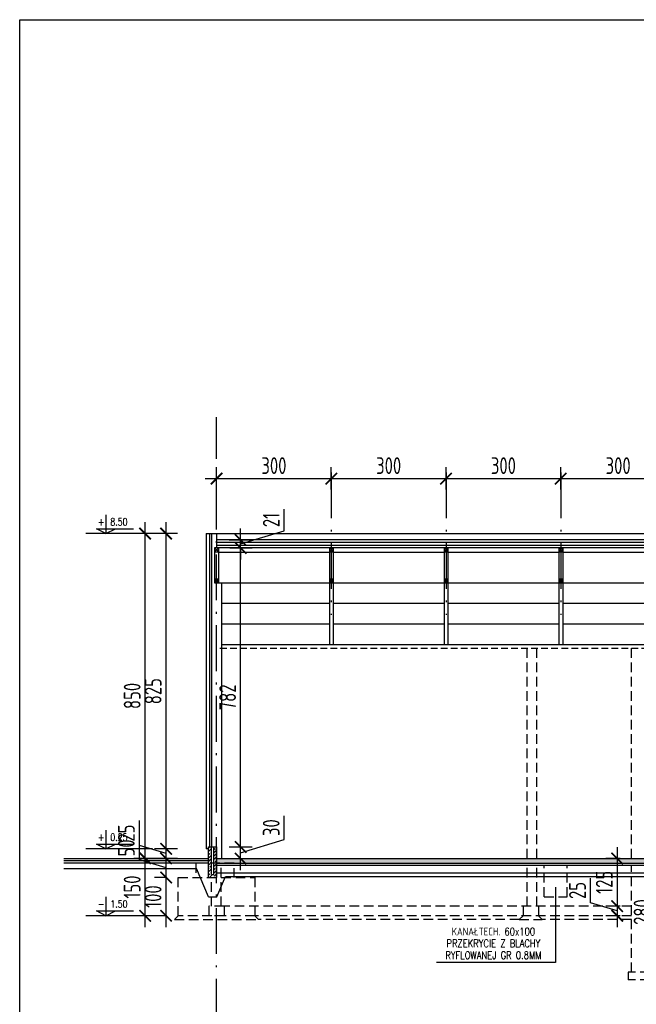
# Model space of a CAD drawing. Extents: x 153948 to 285449, y -89387 to -60195.
# Tile 93 of 100: x 279465 to 281077, y -81379 to -78803. Entities that reach past the tile are written whole.
import ezdxf
from ezdxf.enums import TextEntityAlignment as Align

# ---------------------------------------------------------------- set-up
doc = ezdxf.new("R2010")
doc.units = 0
doc.header["$LTSCALE"] = 100
doc.header["$MEASUREMENT"] = 0
doc.header["$PDMODE"] = 1
doc.linetypes.add('ACAD_ISO10W100', pattern=[18.5, 12, -3, 0.5, -3])
doc.linetypes.add('DASHED2', pattern=[0.375, 0.25, -0.125])
doc.layers.get('0').update_dxf_attribs({"linetype": 'CONTINUOUS'})
doc.layers.get('DEFPOINTS').update_dxf_attribs({"linetype": 'CONTINUOUS'})
for name, color, linetype in [('A-BUD-OP', 3, 'CONTINUOUS'), ('FUNDAM', 5, 'DASHED2'), ('GRUNT', 4, 'CONTINUOUS'), ('IZOLACJE', 3, 'CONTINUOUS'), ('K-STA', 2, 'CONTINUOUS'), ('OCIEPLENIE', 8, 'BATTING'), ('OSIE', 8, 'ACAD_ISO10W100'), ('PODWALINA', 6, 'CONTINUOUS'), ('POSADZKA', 13, 'CONTINUOUS'), ('R-----OP', 2, 'CONTINUOUS'), ('R-RAM', 1, 'CONTINUOUS'), ('SZRAF', 9, 'CONTINUOUS'), ('WIDOK', 11, 'CONTINUOUS'), ('WYMIARY', 1, 'CONTINUOUS')]:
    doc.layers.add(name, color=color, linetype=linetype)
doc.layers.add('PANELE', color=3, linetype='CONTINUOUS', lineweight=30)
doc.styles.add('DYBY-NORMALNY-0-8-N', font='ROMANS.SHX', dxfattribs={"width": 0.8})
doc.styles.add('STYLE2', font='isocp.shx', dxfattribs={"width": 0.8})
doc.linetypes.add('BATTING', pattern='A,0.0001,-0.1,[134,ltypeshp.shx,S=0.1,R=0,X=-0.1,Y=0],-0.2,[134,ltypeshp.shx,S=0.1,R=180,X=0.1,Y=0],-0.1', length=0.4001)
doc.dimstyles.new('KRESKI_100', dxfattribs={"dimscale": 20, "dimtxt": 2.2, "dimasz": 1.5, "dimexe": 1.5, "dimexo": 1.5, "dimgap": 0.6, "dimtad": 1, "dimdec": 1, "dimrnd": 0.5, "dimdsep": 46, "dimtxsty": 'STYLE2', "dimblk1": 'ARCHTICK', "dimblk2": 'ARCHTICK', "dimsah": 1, "dimcen": 2.5, "dimdle": 1.5, "dimclrd": 10, "dimclre": 10, "dimclrt": 15, "dimadec": 0, "dimazin": 0, "dimtfac": 1, "dimtdec": 1, "dimtmove": 1, "dimatfit": 3, "dimldrblk": 'ARCHTICK', "dimfxl": 1.5, "dimfxlon": 1, "dimtolj": 1, "dimtzin": 0, "dimarcsym": 0})

# ---------------------------------------------------------------- blocks, each defined once
blk = doc.blocks.new('_ARCHTICK')
at = {"color": 0, "linetype": 'ByBlock', "const_width": 0.15}
blk.add_lwpolyline([(-0.5, -0.5), (0.5, 0.5)], dxfattribs=at)
blk = doc.blocks.new('*D814')
at = {"layer": 'DEFPOINTS', "color": 0, "transparency": 16777216}
for p in [(279847.9, -81047.3), (279879.8, -81047.3), (279879.8, -81147.3)]:
    blk.add_point(p, dxfattribs=at)
at = {"layer": 'WYMIARY', "color": 10, "lineweight": -2, "transparency": 16777216}
for p, q in [((279847.9, -81177.3), (279847.9, -81017.3)), ((279849.8, -81047.3), (279817.9, -81047.3)), ((279849.8, -81147.3), (279817.9, -81147.3))]:
    blk.add_line(p, q, dxfattribs=at)
at = {"layer": 'WYMIARY', "color": 10, "lineweight": -2, "transparency": 16777216, "xscale": 30, "yscale": 30, "zscale": 30}
for p, rotation in [((279847.9, -81047.3), 90), ((279847.9, -81147.3), 270)]:
    blk.add_blockref('_ARCHTICK', p, dxfattribs=dict(at, rotation=rotation))
at = {"layer": 'WYMIARY', "color": 15, "transparency": 16777216, "insert": (279813.9, -81097.3), "char_height": 44, "attachment_point": 5, "rotation": 90, "style": 'STYLE2'}
blk.add_mtext('\\A1;100', dxfattribs=at)
blk = doc.blocks.new('*D815')
at = {"layer": 'DEFPOINTS', "color": 0, "transparency": 16777216}
for p in [(279847.9, -80997.2), (279958.8, -80997.2), (279879.8, -81047.3)]:
    blk.add_point(p, dxfattribs=at)
at = {"layer": 'WYMIARY', "color": 10, "lineweight": -2, "transparency": 16777216}
for p, q in [((279777.9, -81001.3), (279777.9, -80938.5)), ((279847.9, -81077.3), (279847.9, -80967.2)), ((279847.9, -81022.3), (279777.9, -81001.3)), ((279877.9, -80997.2), (279817.9, -80997.2))]:
    blk.add_line(p, q, dxfattribs=at)
at = {"layer": 'WYMIARY', "color": 10, "lineweight": -2, "transparency": 16777216, "xscale": 30, "yscale": 30, "zscale": 30}
for p, rotation in [((279847.9, -80997.2), 90), ((279847.9, -81047.3), 270)]:
    blk.add_blockref('_ARCHTICK', p, dxfattribs=dict(at, rotation=rotation))
at = {"layer": 'WYMIARY', "color": 15, "transparency": 16777216, "insert": (279743.9, -80969.9), "char_height": 44, "attachment_point": 5, "rotation": 90, "style": 'STYLE2'}
blk.add_mtext('\\A1;50', dxfattribs=at)
blk = doc.blocks.new('*D816')
at = {"layer": 'DEFPOINTS', "color": 0, "transparency": 16777216}
for p in [(279847.9, -80972.2), (279958.8, -80972.2), (279958.8, -80997.2)]:
    blk.add_point(p, dxfattribs=at)
at = {"layer": 'WYMIARY', "color": 10, "lineweight": -2, "transparency": 16777216}
for p, q in [((279777.9, -80963.7), (279777.9, -80898.6)), ((279847.9, -81027.2), (279847.9, -80942.2)), ((279847.9, -80984.7), (279777.9, -80963.7)), ((279877.9, -80972.2), (279817.9, -80972.2))]:
    blk.add_line(p, q, dxfattribs=at)
at = {"layer": 'WYMIARY', "color": 10, "lineweight": -2, "transparency": 16777216, "xscale": 30, "yscale": 30, "zscale": 30}
for p, rotation in [((279847.9, -80972.2), 90), ((279847.9, -80997.2), 270)]:
    blk.add_blockref('_ARCHTICK', p, dxfattribs=dict(at, rotation=rotation))
at = {"layer": 'WYMIARY', "color": 15, "transparency": 16777216, "insert": (279743.9, -80931.2), "char_height": 44, "attachment_point": 5, "rotation": 90, "style": 'STYLE2'}
blk.add_mtext('\\A1;25', dxfattribs=at)
blk = doc.blocks.new('*D817')
at = {"layer": 'DEFPOINTS', "color": 0, "transparency": 16777216}
for p in [(279847.9, -80147.7), (279952.3, -80147.7), (279958.8, -80972.2)]:
    blk.add_point(p, dxfattribs=at)
at = {"layer": 'WYMIARY', "color": 10, "lineweight": -2, "transparency": 16777216}
for p, q in [((279847.9, -81002.2), (279847.9, -80117.7)), ((279877.9, -80147.7), (279817.9, -80147.7))]:
    blk.add_line(p, q, dxfattribs=at)
at = {"layer": 'WYMIARY', "color": 10, "lineweight": -2, "transparency": 16777216, "xscale": 30, "yscale": 30, "zscale": 30}
for p, rotation in [((279847.9, -80147.7), 90), ((279847.9, -80972.2), 270)]:
    blk.add_blockref('_ARCHTICK', p, dxfattribs=dict(at, rotation=rotation))
at = {"layer": 'WYMIARY', "color": 15, "transparency": 16777216, "insert": (279813.9, -80559.9), "char_height": 44, "attachment_point": 5, "rotation": 90, "style": 'STYLE2'}
blk.add_mtext('\\A1;825', dxfattribs=at)
blk = doc.blocks.new('*D818')
at = {"layer": 'DEFPOINTS', "color": 0, "transparency": 16777216}
for p in [(279793.1, -80997.2), (279958.8, -80997.2), (279879.8, -81147.3)]:
    blk.add_point(p, dxfattribs=at)
at = {"layer": 'WYMIARY', "color": 10, "lineweight": -2, "transparency": 16777216}
for p, q in [((279793.1, -81177.3), (279793.1, -80967.2)), ((279823.1, -80997.2), (279763.1, -80997.2)), ((279823.1, -81147.3), (279763.1, -81147.3))]:
    blk.add_line(p, q, dxfattribs=at)
at = {"layer": 'WYMIARY', "color": 10, "lineweight": -2, "transparency": 16777216, "xscale": 30, "yscale": 30, "zscale": 30}
for p, rotation in [((279793.1, -80997.2), 90), ((279793.1, -81147.3), 270)]:
    blk.add_blockref('_ARCHTICK', p, dxfattribs=dict(at, rotation=rotation))
at = {"layer": 'WYMIARY', "color": 15, "transparency": 16777216, "insert": (279759.1, -81072.3), "char_height": 44, "attachment_point": 5, "rotation": 90, "style": 'STYLE2'}
blk.add_mtext('\\A1;150', dxfattribs=at)
blk = doc.blocks.new('*D819')
at = {"layer": 'DEFPOINTS', "color": 0, "transparency": 16777216}
for p in [(279793.1, -80147.7), (279952.3, -80147.7), (279958.8, -80997.2)]:
    blk.add_point(p, dxfattribs=at)
at = {"layer": 'WYMIARY', "color": 10, "lineweight": -2, "transparency": 16777216}
for p, q in [((279793.1, -81027.2), (279793.1, -80117.7)), ((279823.1, -80147.7), (279763.1, -80147.7))]:
    blk.add_line(p, q, dxfattribs=at)
at = {"layer": 'WYMIARY', "color": 10, "lineweight": -2, "transparency": 16777216, "xscale": 30, "yscale": 30, "zscale": 30}
for p, rotation in [((279793.1, -80147.7), 90), ((279793.1, -80997.2), 270)]:
    blk.add_blockref('_ARCHTICK', p, dxfattribs=dict(at, rotation=rotation))
at = {"layer": 'WYMIARY', "color": 15, "transparency": 16777216, "insert": (279759.1, -80572.4), "char_height": 44, "attachment_point": 5, "rotation": 90, "style": 'STYLE2'}
blk.add_mtext('\\A1;850', dxfattribs=at)
blk = doc.blocks.new('*D820')
at = {"layer": 'DEFPOINTS', "color": 0, "transparency": 16777216}
for p in [(281064.8, -80997.7), (281027.5, -81122.3), (281064.8, -81122.3)]:
    blk.add_point(p, dxfattribs=at)
at = {"layer": 'WYMIARY', "color": 10, "lineweight": -2, "transparency": 16777216}
for p, q in [((281027.5, -80967.7), (281027.5, -81152.3)), ((281034.8, -80997.7), (280997.5, -80997.7)), ((281034.8, -81122.3), (280997.5, -81122.3))]:
    blk.add_line(p, q, dxfattribs=at)
at = {"layer": 'WYMIARY', "color": 10, "lineweight": -2, "transparency": 16777216, "xscale": 30, "yscale": 30, "zscale": 30}
for p, rotation in [((281027.5, -80997.7), 90), ((281027.5, -81122.3), 270)]:
    blk.add_blockref('_ARCHTICK', p, dxfattribs=dict(at, rotation=rotation))
at = {"layer": 'WYMIARY', "color": 15, "transparency": 16777216, "insert": (280993.5, -81060), "char_height": 44, "attachment_point": 5, "rotation": 90, "style": 'STYLE2'}
blk.add_mtext('\\A1;125', dxfattribs=at)
blk = doc.blocks.new('*D821')
at = {"layer": 'DEFPOINTS', "color": 0, "transparency": 16777216}
for p in [(281064.8, -81122.3), (281027.5, -81147.3), (281064.8, -81147.3)]:
    blk.add_point(p, dxfattribs=at)
at = {"layer": 'WYMIARY', "color": 10, "lineweight": -2, "transparency": 16777216}
for p, q in [((280957.5, -81113.8), (280957.5, -81048.8)), ((281027.5, -81092.3), (281027.5, -81177.3)), ((281027.5, -81134.8), (280957.5, -81113.8)), ((281034.8, -81122.3), (280997.5, -81122.3)), ((281034.8, -81147.3), (280997.5, -81147.3))]:
    blk.add_line(p, q, dxfattribs=at)
at = {"layer": 'WYMIARY', "color": 10, "lineweight": -2, "transparency": 16777216, "xscale": 30, "yscale": 30, "zscale": 30}
for p, rotation in [((281027.5, -81122.3), 90), ((281027.5, -81147.3), 270)]:
    blk.add_blockref('_ARCHTICK', p, dxfattribs=dict(at, rotation=rotation))
at = {"layer": 'WYMIARY', "color": 15, "transparency": 16777216, "insert": (280923.5, -81081.3), "char_height": 44, "attachment_point": 5, "rotation": 90, "style": 'STYLE2'}
blk.add_mtext('\\A1;25', dxfattribs=at)
blk = doc.blocks.new('*D822')
at = {"layer": 'DEFPOINTS', "color": 0, "transparency": 16777216}
for p in [(281089.8, -80997.7), (281089.8, -81277.7), (281126.3, -81277.7)]:
    blk.add_point(p, dxfattribs=at)
at = {"layer": 'WYMIARY', "color": 10, "lineweight": -2, "transparency": 16777216}
for p, q in [((281126.3, -80967.7), (281126.3, -81307.7)), ((281119.8, -80997.7), (281156.3, -80997.7)), ((281119.8, -81277.7), (281156.3, -81277.7))]:
    blk.add_line(p, q, dxfattribs=at)
at = {"layer": 'WYMIARY', "color": 10, "lineweight": -2, "transparency": 16777216, "xscale": 30, "yscale": 30, "zscale": 30}
for p, rotation in [((281126.3, -80997.7), 90), ((281126.3, -81277.7), 270)]:
    blk.add_blockref('_ARCHTICK', p, dxfattribs=dict(at, rotation=rotation))
at = {"layer": 'WYMIARY', "color": 15, "transparency": 16777216, "insert": (281092.3, -81137.7), "char_height": 44, "attachment_point": 5, "rotation": 90, "style": 'STYLE2'}
blk.add_mtext('\\A1;280', dxfattribs=at)
blk = doc.blocks.new('*D826')
at = {"layer": 'DEFPOINTS', "color": 0, "transparency": 16777216}
for p in [(279979.8, -80967.3), (280042.7, -80967.3), (279992.8, -80997.7)]:
    blk.add_point(p, dxfattribs=at)
at = {"layer": 'WYMIARY', "color": 10, "lineweight": -2, "transparency": 16777216}
for p, q in [((280156.7, -80948.3), (280156.7, -80885.6)), ((280042.7, -81027.7), (280042.7, -80937.3)), ((280042.7, -80982.5), (280156.7, -80948.3)), ((280012.7, -80967.3), (280072.7, -80967.3)), ((280022.8, -80997.7), (280072.7, -80997.7))]:
    blk.add_line(p, q, dxfattribs=at)
at = {"layer": 'WYMIARY', "color": 10, "lineweight": -2, "transparency": 16777216, "xscale": 30, "yscale": 30, "zscale": 30}
for p, rotation in [((280042.7, -80967.3), 90), ((280042.7, -80997.7), 270)]:
    blk.add_blockref('_ARCHTICK', p, dxfattribs=dict(at, rotation=rotation))
at = {"layer": 'WYMIARY', "color": 15, "transparency": 16777216, "insert": (280122.7, -80916.9), "char_height": 44, "attachment_point": 5, "rotation": 90, "style": 'STYLE2'}
blk.add_mtext('\\A1;30', dxfattribs=at)
blk = doc.blocks.new('*D827')
at = {"layer": 'DEFPOINTS', "color": 0, "transparency": 16777216}
for p in [(279984.8, -80185.1), (280042.7, -80185.1), (279979.8, -80967.3)]:
    blk.add_point(p, dxfattribs=at)
at = {"layer": 'WYMIARY', "color": 10, "lineweight": -2, "transparency": 16777216}
for p, q in [((280042.7, -80997.3), (280042.7, -80155.1)), ((280014.8, -80185.1), (280072.7, -80185.1))]:
    blk.add_line(p, q, dxfattribs=at)
at = {"layer": 'WYMIARY', "color": 10, "lineweight": -2, "transparency": 16777216, "xscale": 30, "yscale": 30, "zscale": 30}
for p, rotation in [((280042.7, -80185.1), 90), ((280042.7, -80967.3), 270)]:
    blk.add_blockref('_ARCHTICK', p, dxfattribs=dict(at, rotation=rotation))
at = {"layer": 'WYMIARY', "color": 15, "transparency": 16777216, "insert": (280008.7, -80576.2), "char_height": 44, "attachment_point": 5, "rotation": 90, "style": 'STYLE2'}
blk.add_mtext('\\A1;782', dxfattribs=at)
blk = doc.blocks.new('*D828')
at = {"layer": 'DEFPOINTS', "color": 0, "transparency": 16777216}
for p in [(279979.8, -80164.1), (280042.7, -80164.1), (279984.8, -80185.1)]:
    blk.add_point(p, dxfattribs=at)
at = {"layer": 'WYMIARY', "color": 10, "lineweight": -2, "transparency": 16777216}
for p, q in [((280156.8, -80140.4), (280156.8, -80083.9)), ((280042.7, -80164.1), (280042.7, -80134.1)), ((280042.7, -80174.6), (280156.8, -80140.4)), ((280012.7, -80164.1), (280072.7, -80164.1)), ((280042.7, -80185.1), (280042.7, -80164.1)), ((280042.7, -80185.1), (280042.7, -80164.1)), ((280042.7, -80185.1), (280042.7, -80215.1))]:
    blk.add_line(p, q, dxfattribs=at)
at = {"layer": 'WYMIARY', "color": 10, "lineweight": -2, "transparency": 16777216, "xscale": 30, "yscale": 30, "zscale": 30}
for p, rotation in [((280042.7, -80164.1), 270), ((280042.7, -80185.1), 90)]:
    blk.add_blockref('_ARCHTICK', p, dxfattribs=dict(at, rotation=rotation))
at = {"layer": 'WYMIARY', "color": 15, "transparency": 16777216, "insert": (280122.8, -80112.1), "char_height": 44, "attachment_point": 5, "rotation": 90, "style": 'STYLE2'}
blk.add_mtext('\\A1;21', dxfattribs=at)
blk = doc.blocks.new('*D830')
at = {"layer": 'DEFPOINTS', "color": 0, "transparency": 16777216}
for p in [(280279.8, -80003.9), (279979.8, -80061.9), (280279.8, -80061.9)]:
    blk.add_point(p, dxfattribs=at)
at = {"layer": 'WYMIARY', "color": 10, "lineweight": -2, "transparency": 16777216}
for p, q in [((279979.8, -80031.9), (279979.8, -79973.9)), ((280279.8, -80031.9), (280279.8, -79973.9)), ((279949.8, -80003.9), (280309.8, -80003.9))]:
    blk.add_line(p, q, dxfattribs=at)
at = {"layer": 'WYMIARY', "color": 10, "lineweight": -2, "transparency": 16777216, "xscale": 30, "yscale": 30, "zscale": 30, "rotation": 180}
blk.add_blockref('_ARCHTICK', (279979.8, -80003.9), dxfattribs=at)
at = {"layer": 'WYMIARY', "color": 10, "lineweight": -2, "transparency": 16777216, "xscale": 30, "yscale": 30, "zscale": 30}
blk.add_blockref('_ARCHTICK', (280279.8, -80003.9), dxfattribs=at)
at = {"layer": 'WYMIARY', "color": 15, "transparency": 16777216, "insert": (280129.8, -79969.9), "char_height": 44, "attachment_point": 5, "style": 'STYLE2'}
blk.add_mtext('\\A1;300', dxfattribs=at)
blk = doc.blocks.new('*D831')
at = {"layer": 'DEFPOINTS', "color": 0, "transparency": 16777216}
for p in [(280579.8, -80003.9), (280279.8, -80061.9), (280579.8, -80061.9)]:
    blk.add_point(p, dxfattribs=at)
at = {"layer": 'WYMIARY', "color": 10, "lineweight": -2, "transparency": 16777216}
for p, q in [((280579.8, -80031.9), (280579.8, -79973.9)), ((280249.8, -80003.9), (280609.8, -80003.9))]:
    blk.add_line(p, q, dxfattribs=at)
at = {"layer": 'WYMIARY', "color": 10, "lineweight": -2, "transparency": 16777216, "xscale": 30, "yscale": 30, "zscale": 30, "rotation": 180}
blk.add_blockref('_ARCHTICK', (280279.8, -80003.9), dxfattribs=at)
at = {"layer": 'WYMIARY', "color": 10, "lineweight": -2, "transparency": 16777216, "xscale": 30, "yscale": 30, "zscale": 30}
blk.add_blockref('_ARCHTICK', (280579.8, -80003.9), dxfattribs=at)
at = {"layer": 'WYMIARY', "color": 15, "transparency": 16777216, "insert": (280429.8, -79969.9), "char_height": 44, "attachment_point": 5, "style": 'STYLE2'}
blk.add_mtext('\\A1;300', dxfattribs=at)
blk = doc.blocks.new('*D832')
at = {"layer": 'DEFPOINTS', "color": 0, "transparency": 16777216}
for p in [(280879.8, -80003.9), (280579.8, -80061.9), (280879.8, -80061.9)]:
    blk.add_point(p, dxfattribs=at)
at = {"layer": 'WYMIARY', "color": 10, "lineweight": -2, "transparency": 16777216}
for p, q in [((280879.8, -80031.9), (280879.8, -79973.9)), ((280549.8, -80003.9), (280909.8, -80003.9))]:
    blk.add_line(p, q, dxfattribs=at)
at = {"layer": 'WYMIARY', "color": 10, "lineweight": -2, "transparency": 16777216, "xscale": 30, "yscale": 30, "zscale": 30, "rotation": 180}
blk.add_blockref('_ARCHTICK', (280579.8, -80003.9), dxfattribs=at)
at = {"layer": 'WYMIARY', "color": 10, "lineweight": -2, "transparency": 16777216, "xscale": 30, "yscale": 30, "zscale": 30}
blk.add_blockref('_ARCHTICK', (280879.8, -80003.9), dxfattribs=at)
at = {"layer": 'WYMIARY', "color": 15, "transparency": 16777216, "insert": (280729.8, -79969.9), "char_height": 44, "attachment_point": 5, "style": 'STYLE2'}
blk.add_mtext('\\A1;300', dxfattribs=at)
blk = doc.blocks.new('*D833')
at = {"layer": 'DEFPOINTS', "color": 0, "transparency": 16777216}
for p in [(281179.8, -80003.9), (280879.8, -80061.9), (281179.8, -80061.9)]:
    blk.add_point(p, dxfattribs=at)
at = {"layer": 'WYMIARY', "color": 10, "lineweight": -2, "transparency": 16777216}
for p, q in [((281179.8, -80031.9), (281179.8, -79973.9)), ((280849.8, -80003.9), (281209.8, -80003.9))]:
    blk.add_line(p, q, dxfattribs=at)
at = {"layer": 'WYMIARY', "color": 10, "lineweight": -2, "transparency": 16777216, "xscale": 30, "yscale": 30, "zscale": 30, "rotation": 180}
blk.add_blockref('_ARCHTICK', (280879.8, -80003.9), dxfattribs=at)
at = {"layer": 'WYMIARY', "color": 10, "lineweight": -2, "transparency": 16777216, "xscale": 30, "yscale": 30, "zscale": 30}
blk.add_blockref('_ARCHTICK', (281179.8, -80003.9), dxfattribs=at)
at = {"layer": 'WYMIARY', "color": 15, "transparency": 16777216, "insert": (281029.8, -79969.9), "char_height": 44, "attachment_point": 5, "style": 'STYLE2'}
blk.add_mtext('\\A1;300', dxfattribs=at)

msp = doc.modelspace()

# ---------------------------------------------------------------- hatches: boundary and pattern name
at = {"layer": 'SZRAF'}
h = msp.add_hatch(dxfattribs=at)
h.set_pattern_fill('ANSI33', color=256, scale=50, style=0)
h.set_pattern_definition([(45, (332354.807, -76542.77), (-8.8388348, 8.8388348), []), (45, (332363.646, -76542.77), (-8.8388348, 8.8388348), [6.25, -3.125])])
h.paths.add_polyline_path([(279966.77, -80967.7), (279958.77, -80967.7), (279958.77, -80997.7), (279966.77, -80997.7)])
h.paths.add_polyline_path([(279966.77, -80997.7), (279958.77, -80997.7), (279958.77, -81009.7), (279966.77, -81009.7)])
h.paths.add_polyline_path([(279966.77, -81009.7), (279958.77, -81009.7), (279958.77, -81047.7), (279975.77, -81047.7), (279975.77, -81009.7), (279972.77, -81009.7), (279972.77, -81039.7), (279966.77, -81039.7)])
h.paths.add_polyline_path([(279975.77, -80997.7), (279972.77, -80997.7), (279972.77, -81009.7), (279975.77, -81009.7)])
h.paths.add_polyline_path([(279975.77, -80967.7), (279972.77, -80967.7), (279972.77, -80997.7), (279975.77, -80997.7)])
h.paths.add_polyline_path([(279980.77, -80967.7), (279975.77, -80967.7), (279975.77, -80997.7), (279980.77, -80997.7)])
h.paths.add_polyline_path([(279980.77, -80997.7), (279975.77, -80997.7), (279975.77, -81009.7), (279980.77, -81009.7)])
h.paths.add_polyline_path([(279980.77, -81009.7), (279975.77, -81009.7), (279975.77, -81047.7), (279980.77, -81047.7)])
h = msp.add_hatch(dxfattribs=at)
h.set_pattern_fill('ANSI33', color=256, scale=50, style=0)
h.set_pattern_definition([(45, (331683.831, -73850.217), (-8.8388348, 8.8388348), []), (45, (331692.67, -73850.217), (-8.8388348, 8.8388348), [6.25, -3.125])])
h.paths.add_polyline_path([(279980.77, -80997.7), (279980.77, -81009.7), (281779.77, -81009.7), (281779.77, -80997.7)])

# ---------------------------------------------------------------- linework, layer by layer
at = {"layer": 'A-BUD-OP'}
for p, q in [((279690.6, -80098.32), (279690.6, -80147.7)), ((279690.6, -80147.7), (279665.9, -80134.82)), ((279665.9, -80134.82), (279762.55, -80134.82)), ((279690.6, -80147.7), (279715.3, -80134.82)), ((279690.6, -80923.32), (279690.6, -80972.7)), ((279665.9, -80959.82), (279762.55, -80959.82)), ((279690.6, -80972.7), (279665.9, -80959.82)), ((279690.6, -80972.7), (279715.3, -80959.82)), ((279690.6, -81097.97), (279690.6, -81147.35)), ((279690.6, -81147.35), (279665.9, -81134.47)), ((279665.9, -81134.47), (279762.55, -81134.47)), ((279690.6, -81147.35), (279715.3, -81134.47))]:
    msp.add_line(p, q, dxfattribs=at)
at = {"layer": 'FUNDAM'}
for p, q in [((279991.77, -81122.35), (279991.77, -81014.7)), ((280791.77, -81122.35), (280791.77, -81014.7)), ((280816.77, -81122.35), (280816.77, -81014.7)), ((280836.77, -81097.7), (280836.77, -81014.7)), ((280896.77, -81097.7), (280896.77, -81014.7)), ((281064.77, -81294.7), (281064.77, -81014.7)), ((279966.77, -81122.35), (279966.77, -81047.35)), ((280836.77, -81097.7), (280896.77, -81097.7)), ((279959.27, -81122.35), (279959.27, -81147.35)), ((279999.27, -81122.35), (279959.27, -81122.35)), ((281064.77, -81122.35), (279999.27, -81122.35)), ((279999.27, -81122.35), (279999.27, -81147.35)), ((280781.27, -81122.35), (280781.27, -81147.35)), ((280821.27, -81122.35), (280821.27, -81147.35)), ((279999.27, -81147.35), (279959.27, -81147.35)), ((281064.77, -81147.35), (280079.77, -81147.35)), ((280771.27, -81157.35), (280089.77, -81157.35)), ((281064.77, -81157.35), (280831.27, -81157.35)), ((281056.27, -81294.7), (281056.27, -81314.7)), ((281449.77, -81294.7), (281056.27, -81294.7)), ((281449.77, -81314.7), (281056.27, -81314.7))]:
    msp.add_line(p, q, dxfattribs=at)
for points in [[(280025.77, -81047.7), (280025.77, -81009.7), (279925.77, -81009.7), (279925.77, -81047.7)], [(279879.77, -81147.35), (279869.77, -81157.35), (280089.77, -81157.35), (280079.77, -81147.35)], [(280781.27, -81147.35), (280771.27, -81157.35), (280831.27, -81157.35), (280821.27, -81147.35)]]:
    msp.add_lwpolyline(points, dxfattribs=at)
msp.add_lwpolyline([(279879.77, -81047.35), (280079.77, -81047.35), (280079.77, -81147.35), (279879.77, -81147.35)], close=True, dxfattribs=at)
at = {"layer": 'GRUNT'}
for p, q in [((279958.77, -81003.7), (279580.8, -81003.7)), ((279958.77, -81009.7), (279580.8, -81009.7))]:
    msp.add_line(p, q, dxfattribs=at)
at = {"layer": 'IZOLACJE', "ltscale": 0.1}
msp.add_line((285131.61, -80164.1), (279979.27, -80164.13), dxfattribs=at)
at = {"layer": 'K-STA', "ltscale": 0.1}
for p, q in [((285131.61, -80179.1), (279979.27, -80179.13)), ((279974.77, -80185.1), (279974.77, -80276.7)), ((279974.77, -80195.1), (279984.77, -80185.1)), ((279984.77, -80195.1), (279974.77, -80185.1)), ((285131.61, -80185.1), (279979.27, -80185.13)), ((279984.77, -80185.1), (279984.77, -80276.7)), ((280284.77, -80195.1), (280274.77, -80185.1)), ((280274.77, -80195.1), (280284.77, -80185.1)), ((280274.77, -80185.1), (280274.77, -80276.7)), ((280284.77, -80185.1), (280284.77, -80276.7)), ((280574.77, -80185.1), (280574.77, -80276.7)), ((280574.77, -80195.1), (280584.77, -80185.1)), ((280584.77, -80195.1), (280574.77, -80185.1)), ((280584.77, -80185.1), (280584.77, -80276.7)), ((280884.77, -80195.1), (280874.77, -80185.1)), ((280874.77, -80195.1), (280884.77, -80185.1)), ((280874.77, -80185.1), (280874.77, -80276.7)), ((280884.77, -80185.1), (280884.77, -80276.7)), ((279984.77, -80276.7), (279974.77, -80266.7)), ((279974.77, -80276.7), (279984.77, -80266.7)), ((280274.77, -80276.7), (280284.77, -80266.7)), ((280284.77, -80276.7), (280274.77, -80266.7)), ((280584.77, -80276.7), (280574.77, -80266.7)), ((280574.77, -80276.7), (280584.77, -80266.7)), ((280874.77, -80276.7), (280884.77, -80266.7)), ((280884.77, -80276.7), (280874.77, -80266.7))]:
    msp.add_line(p, q, dxfattribs=at)
at = {"layer": 'K-STA', "ltscale": 0.12}
msp.add_line((279992.77, -80276.7), (279992.77, -80997.7), dxfattribs=at)
at = {"layer": 'K-STA', "color": 8}
for p, q in [((280274.77, -80276.7), (280274.77, -80438.7)), ((280284.77, -80276.7), (280284.77, -80438.7)), ((280574.77, -80276.7), (280574.77, -80438.7)), ((280584.77, -80276.7), (280584.77, -80438.7)), ((280874.77, -80276.7), (280874.77, -80438.7)), ((280884.77, -80276.7), (280884.77, -80438.7))]:
    msp.add_line(p, q, dxfattribs=at)
at = {"layer": 'K-STA'}
for points in [[(279984.77, -80195.1), (279984.77, -80185.1), (279974.77, -80185.1), (279974.77, -80195.1)], [(280284.77, -80195.1), (280284.77, -80185.1), (280274.77, -80185.1), (280274.77, -80195.1)], [(280584.77, -80195.1), (280584.77, -80185.1), (280574.77, -80185.1), (280574.77, -80195.1)], [(280884.77, -80195.1), (280884.77, -80185.1), (280874.77, -80185.1), (280874.77, -80195.1)], [(279984.77, -80276.7), (279984.77, -80266.7), (279974.77, -80266.7), (279974.77, -80276.7)], [(280284.77, -80276.7), (280284.77, -80266.7), (280274.77, -80266.7), (280274.77, -80276.7)], [(280584.77, -80276.7), (280584.77, -80266.7), (280574.77, -80266.7), (280574.77, -80276.7)], [(280884.77, -80276.7), (280884.77, -80266.7), (280874.77, -80266.7), (280874.77, -80276.7)]]:
    msp.add_lwpolyline(points, close=True, dxfattribs=at)
at = {"layer": 'OCIEPLENIE', "ltscale": 0.12}
msp.add_line((279961.77, -80147.7), (279961.77, -80967.7), dxfattribs=at)
at = {"layer": 'OCIEPLENIE', "ltscale": 0.19}
msp.add_line((285131.61, -80171.59), (279979.27, -80171.29), dxfattribs=at)
at = {"layer": 'OSIE', "ltscale": 0.1}
for p, q in [((279979.77, -81802.19), (279979.77, -79843.26)), ((280279.77, -79987.4), (280279.77, -80360.18)), ((280279.77, -79987.4), (280279.77, -80360.18)), ((280579.77, -79987.4), (280579.77, -80360.18)), ((280579.77, -79987.4), (280579.77, -80360.18)), ((280879.77, -79987.4), (280879.77, -80360.18)), ((280879.77, -79987.4), (280879.77, -80360.18))]:
    msp.add_line(p, q, dxfattribs=at)
at = {"layer": 'PANELE', "ltscale": 0.12}
for p, q in [((279952.27, -80147.7), (279952.27, -80972.2)), ((279966.77, -80147.7), (279966.77, -80967.7)), ((279979.27, -80147.7), (279979.27, -80185.13))]:
    msp.add_line(p, q, dxfattribs=at)
at = {"layer": 'PANELE'}
for p, q in [((279952.27, -80147.7), (279979.27, -80147.7)), ((279958.77, -80972.2), (279952.27, -80972.2))]:
    msp.add_line(p, q, dxfattribs=at)
at = {"layer": 'PODWALINA', "ltscale": 0.5}
for p, q in [((279958.77, -81047.35), (279958.77, -80967.35)), ((279966.77, -81039.35), (279966.77, -80967.35)), ((279972.77, -81039.35), (279972.77, -80967.35)), ((279980.77, -81047.35), (279980.77, -80967.35))]:
    msp.add_line(p, q, dxfattribs=at)
at = {"layer": 'PODWALINA'}
for p, q in [((279958.77, -80967.35), (279980.77, -80967.35)), ((279958.77, -81047.35), (279980.77, -81047.35)), ((279966.77, -81039.7), (279972.77, -81039.7))]:
    msp.add_line(p, q, dxfattribs=at)
at = {"layer": 'POSADZKA'}
for p, q in [((279580.8, -80997.2), (279958.77, -80997.2)), ((279980.77, -80997.7), (285131.61, -80997.7))]:
    msp.add_line(p, q, dxfattribs=at)
at = {"layer": 'POSADZKA', "color": 2}
for p, q in [((279580.8, -81023.45), (279927.62, -81023.45)), ((279958.77, -81097.7), (279927.62, -81023.45)), ((279980.77, -81034.7), (285131.61, -81034.7)), ((279980.77, -81097.7), (280003, -81044.7)), ((280003, -81044.7), (285131.61, -81044.7)), ((279958.77, -81097.7), (279980.77, -81097.7))]:
    msp.add_line(p, q, dxfattribs=at)
at = {"layer": 'POSADZKA', "color": 1}
for p, q in [((279980.77, -81009.7), (285131.61, -81009.7)), ((279980.77, -81014.7), (285131.61, -81014.7))]:
    msp.add_line(p, q, dxfattribs=at)
at = {"layer": 'R-----OP', "color": 1, "ltscale": 0.1}
for p, q in [((280866.43, -81072.68), (280866.43, -81270.09)), ((280866.43, -81270.09), (280554.82, -81270.09))]:
    msp.add_line(p, q, dxfattribs=at)
at = {"layer": 'R-RAM'}
msp.add_lwpolyline([(279465.08, -78803.27), (285449.45, -78803.27), (285449.45, -82710.94), (279465.08, -82710.94)], close=True, dxfattribs=at)
at = {"layer": 'WIDOK', "ltscale": 0.12}
msp.add_line((279979.27, -80147.7), (285131.61, -80147.7), dxfattribs=at)
at = {"layer": 'WIDOK'}
for p, q in [((280274.77, -80196.7), (279984.77, -80196.7)), ((280574.77, -80196.7), (280284.77, -80196.7)), ((280874.77, -80196.7), (280584.77, -80196.7)), ((280874.77, -80196.7), (280584.77, -80196.7)), ((281174.77, -80196.7), (280884.77, -80196.7)), ((279984.77, -80276.7), (285131.61, -80276.7))]:
    msp.add_line(p, q, dxfattribs=at)
at = {"layer": 'WIDOK', "color": 8}
for p, q in [((280274.77, -80330.7), (279992.77, -80330.7)), ((280574.77, -80330.7), (280284.77, -80330.7)), ((280874.77, -80330.7), (280584.77, -80330.7)), ((281174.77, -80330.7), (280884.77, -80330.7)), ((280274.77, -80384.7), (279992.77, -80384.7)), ((280574.77, -80384.7), (280284.77, -80384.7)), ((280874.77, -80384.7), (280584.77, -80384.7)), ((281174.77, -80384.7), (280884.77, -80384.7)), ((281449.77, -80438.7), (279992.77, -80438.7))]:
    msp.add_line(p, q, dxfattribs=at)
at = {"layer": 'WIDOK', "color": 8, "linetype": 'DASHED2'}
for p, q in [((280791.77, -80997.7), (280791.77, -80438.7)), ((280816.77, -80997.7), (280816.77, -80438.7)), ((281064.77, -80997.7), (281064.77, -80438.7))]:
    msp.add_line(p, q, dxfattribs=at)
at = {"layer": 'WIDOK', "color": 3, "linetype": 'DASHED2', "ltscale": 0.7}
msp.add_line((279988.77, -80447.7), (285131.61, -80447.7), dxfattribs=at)
at = {"layer": 'WYMIARY', "ltscale": 0.12}
for p, q in [((279812.3, -80147.7), (279637.56, -80147.7)), ((279812.3, -80972.7), (279637.56, -80972.7)), ((279812.3, -81147.35), (279637.56, -81147.35))]:
    msp.add_line(p, q, dxfattribs=at)

# ---------------------------------------------------------------- texts
at = {"layer": 'A-BUD-OP', "style": 'DYBY-NORMALNY-0-8-N', "width": 0.8}
for s, p in [('+', (279669.78, -80126.32)), ('8.50', (279702, -80126.32)), ('+', (279669.78, -80951.32)), ('0.25', (279702, -80951.32)), ('1.50', (279702, -81125.97)), ('-', (279669.78, -81125.97))]:
    msp.add_text(s, height=18.75, dxfattribs=at).set_placement(p)
at = {"layer": 'R-----OP', "color": 2, "style": 'DYBY-NORMALNY-0-8-N', "width": 0.8}
for s, p in [('KANAŁTECH. 60x100', (280703.68, -81188.74)), ('PRZEKRYCIE Z BLACHY', (280703.68, -81219.65)), ('RYFLOWANEJ GR 0.8MM', (280703.68, -81250.57))]:
    msp.add_text(s, height=20, dxfattribs=at).set_placement(p, align=Align.MIDDLE)

# ---------------------------------------------------------------- dimensions: what is measured, and where the dimension line sits
at = {"layer": 'WYMIARY'}
dim = msp.add_linear_dim(base=(280279.77, -80003.89), p1=(279979.77, -80061.94), p2=(280279.77, -80061.94), dimstyle='KRESKI_100', dxfattribs=at)
dim.commit()
dim.dimension.update_dxf_attribs({"geometry": '*D830', "text_midpoint": (280129.77, -79969.89)})
for base, p1, p2, picture, middle in [((280579.77, -80003.89), (280279.77, -80061.94), (280579.77, -80061.94), '*D831', (280429.77, -79969.89)), ((280879.77, -80003.89), (280579.77, -80061.94), (280879.77, -80061.94), '*D832', (280729.77, -79969.89)), ((281179.77, -80003.89), (280879.77, -80061.94), (281179.77, -80061.94), '*D833', (281029.77, -79969.89))]:
    dim = msp.add_linear_dim(base=base, p1=p1, p2=p2, dimstyle='KRESKI_100', override={"dimse1": 1}, dxfattribs=at)
    dim.commit()
    dim.dimension.update_dxf_attribs({"geometry": picture, "text_midpoint": middle})
for base, p1, p2, picture, middle in [((280042.75, -80164.13), (279984.77, -80185.13), (279979.77, -80164.13), '*D828', (280122.76, -80128.43)), ((280042.75, -80185.13), (279979.77, -80967.35), (279984.77, -80185.13), '*D827', (280008.75, -80576.24)), ((279847.93, -80972.2), (279958.77, -80997.2), (279958.77, -80972.2), '*D816', (279743.92, -80951.7)), ((279847.9312, -80997.1977), (279879.7693, -81047.3475), (279958.7693, -80997.1977), '*D815', (279743.9312, -80989.2726))]:
    dim = msp.add_linear_dim(base=base, p1=p1, p2=p2, angle=90, dimstyle='KRESKI_100', override={"dimse1": 1}, dxfattribs=at)
    dim.commit()
    dim.dimension.update_dxf_attribs({"geometry": picture, "text_midpoint": middle})
for base, p1, text, picture, middle in [((279793.06, -80147.7), (279958.77, -80997.2), '850', '*D819', (279759.06, -80572.45)), ((279847.93, -80147.7), (279958.77, -80972.2), '825', '*D817', (279813.93, -80559.95))]:
    dim = msp.add_linear_dim(base=base, p1=p1, p2=(279952.27, -80147.7), angle=90, text=text, dimstyle='KRESKI_100', override={"dimse1": 1}, dxfattribs=at)
    dim.commit()
    dim.dimension.update_dxf_attribs({"geometry": picture, "text_midpoint": middle})
for base, p1, p2, text, picture, middle in [((280042.75, -80967.35), (279992.77, -80997.7), (279979.77, -80967.35), '30', '*D826', (280122.75, -80936.32)), ((281027.52, -81122.35), (281064.77, -80997.7), (281064.77, -81122.35), '125', '*D820', (280993.52, -81060.02))]:
    dim = msp.add_linear_dim(base=base, p1=p1, p2=p2, angle=90, text=text, dimstyle='KRESKI_100', dxfattribs=at)
    dim.commit()
    dim.dimension.update_dxf_attribs({"geometry": picture, "text_midpoint": middle})
for base, p1, p2, picture, middle in [((279793.0641, -80997.1977), (279879.7693, -81147.3475), (279958.7693, -80997.1977), '*D818', (279759.0641, -81072.2726)), ((281126.28, -81277.7), (281089.77, -80997.7), (281089.77, -81277.7), '*D822', (281092.27, -81137.7)), ((279847.93, -81047.35), (279879.77, -81147.35), (279879.77, -81047.35), '*D814', (279813.93, -81097.35)), ((281027.52, -81147.35), (281064.77, -81122.35), (281064.77, -81147.35), '*D821', (280923.51, -81101.85))]:
    dim = msp.add_linear_dim(base=base, p1=p1, p2=p2, angle=90, dimstyle='KRESKI_100', dxfattribs=at)
    dim.commit()
    dim.dimension.update_dxf_attribs({"geometry": picture, "text_midpoint": middle})

doc.saveas('drawing.dxf')
